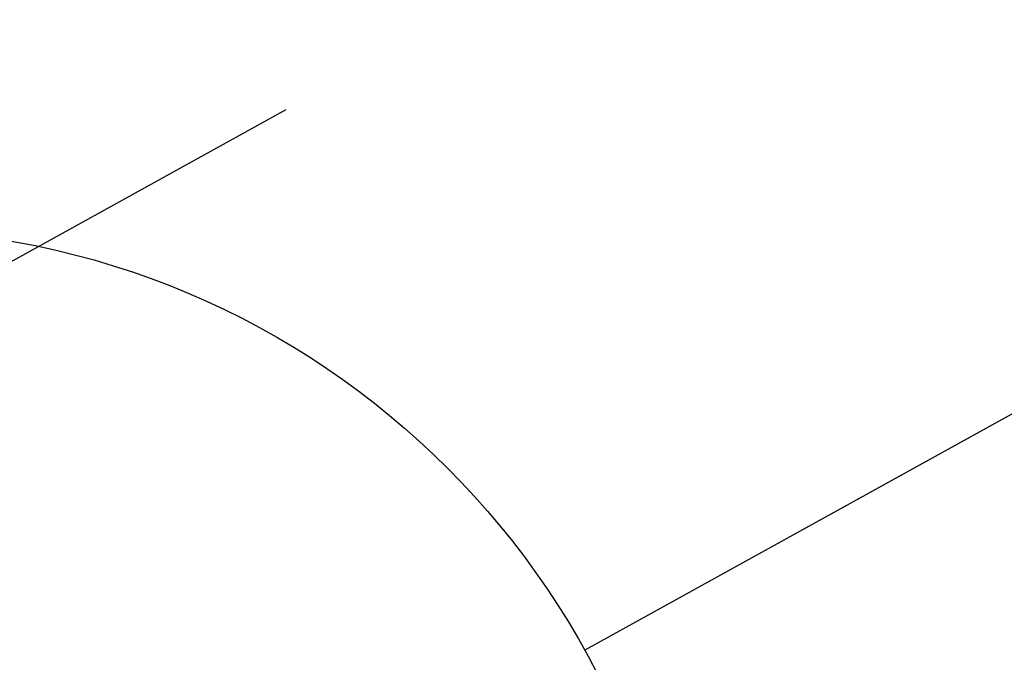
# Model space of a CAD drawing. Header units: metres. Extents: x 0 to 8443948, y 0 to 5887002.
# Tile 96 of 256: x 8442603.85 to 8442605.057, y 5885944.51 to 5885945.297. Entities that reach past the tile are written whole.
import ezdxf

# ---------------------------------------------------------------- set-up
doc = ezdxf.new("R2010")
doc.units = ezdxf.units.M
doc.header["$MEASUREMENT"] = 0
for name, pattern in [('1.5_1.0', [2.5, 1.5, -1]), ('1_12', [3, 1, -1, 0, -1]), ('DASHED', [19.05, 12.7, -6.35])]:
    doc.linetypes.add(name, pattern=pattern)
doc.layers.add('!STR oś jezdni', color=6, linetype='1_12', lineweight=30)
doc.layers.add('- ABM', color=200, linetype='CONTINUOUS', lineweight=30)

# ---------------------------------------------------------------- blocks, each defined once
blk = doc.blocks.new('60W')
at = {"layer": '- ABM', "color": 200, "linetype": 'Continuous', "lineweight": 30}
blk.add_lwpolyline([(8442637.4255, 5886003.89), (8442638.7384, 5886004.6155)], dxfattribs=at)
blk.add_circle((8442639.6136, 5886005.0993), 1, dxfattribs=at)

msp = doc.modelspace()

# ---------------------------------------------------------------- linework, layer by layer
at = {"layer": '!STR oś jezdni', "color": 162, "linetype": '1.5_1.0', "lineweight": 30, "ltscale": 0.5}
msp.add_lwpolyline([(8442595.155, 5885957.3742), (8442602.4266, 5885944.2195), (8442605.909, 5885946.1445, -0.415439), (8442607.3139, 5885945.7131), (8442607.3139, 5885945.7131, -0.531057), (8442607.3139, 5885945.7131), (8442609.37, 5885941.9937, -0.414217), (8442606.2387, 5885931.1219), (8442580.6653, 5885916.9859, -0.419362), (8442576.5634, 5885918.2064), (8442563.4637, 5885942.9193, -0.135315), (8442563.1182, 5885944.476), (8442563.2816, 5885947.7056, 0.13869)], format="xyb", dxfattribs=at)
at = {"layer": '- ABM', "color": 200, "linetype": 'DASHED', "lineweight": 30, "ltscale": 0.1}
msp.add_lwpolyline([(8442605.8558, 5885945.2499), (8442602.2241, 5885943.2438), (8442583.6706, 5885976.808), (8442586.8482, 5885979.6356)], dxfattribs=at)

# ---------------------------------------------------------------- block references
at = {"layer": '- ABM', "color": 1, "linetype": 'Continuous', "lineweight": 100, "rotation": 180.0000723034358}
msp.add_blockref('60W', (16885235.8536, 11771959.794), dxfattribs=at)

doc.saveas('drawing.dxf')
